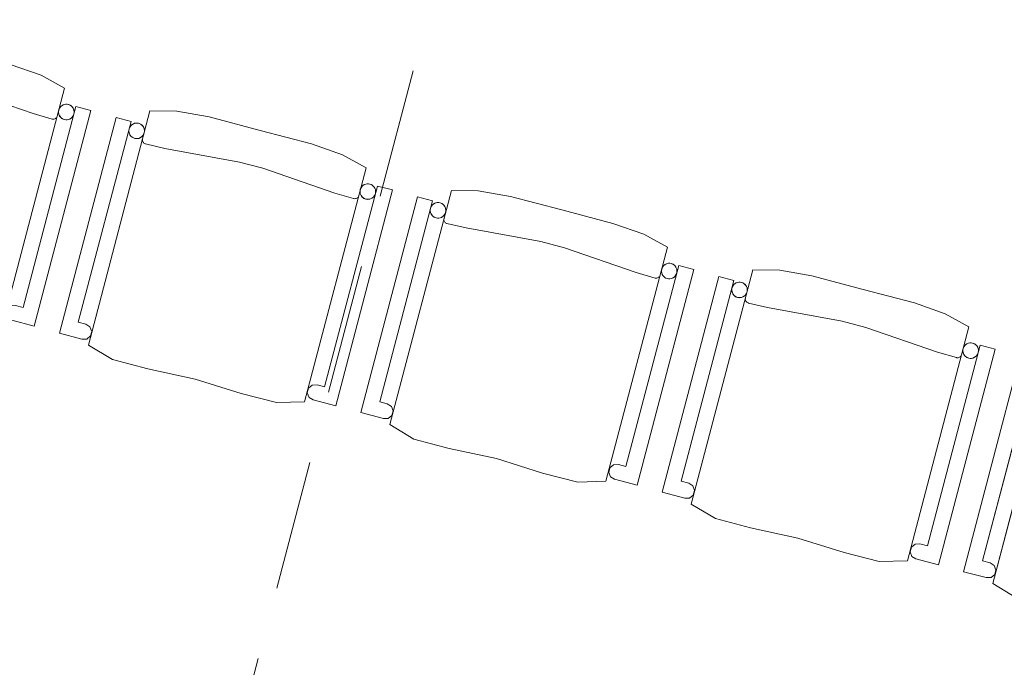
# Model space of a CAD drawing. Header units: millimetres. Extents: x -176817 to 18864955, y -12996033 to 201123.
# Tile 200 of 256: x 169781 to 171676, y -6379 to -5132. Entities that reach past the tile are written whole.
import ezdxf
from ezdxf.enums import TextEntityAlignment as Align

# ---------------------------------------------------------------- set-up
doc = ezdxf.new("R2010")
doc.units = ezdxf.units.MM
doc.header["$MEASUREMENT"] = 0
doc.linetypes.add('Przerywana długa', pattern=[390, 250, -140])
doc.layers.add('320-W Umeblowanie', color=7, linetype='Continuous')
doc.layers.add('410-K Osie', color=7, linetype='Continuous')
doc.styles.add('STYL_AUTOMATYCZNY_8', font='ARIALN.TTF')

# ---------------------------------------------------------------- blocks, each defined once
blk = doc.blocks.new('Krzesło 06 27[321]_2', base_point=(169270.6, -5606.1))
at = {"layer": '320-W Umeblowanie', "color": 254, "linetype": 'Continuous', "lineweight": 0, "true_color": 0xcccccc}
for p, q in [((169385.8, -5167.3), (169276.8, -5582.5)), ((169451.1, -5154.9), (169332.8, -5605.4)), ((169414.8, -5174.9), (169385.8, -5167.3)), ((169503, -5155.5), (169451.1, -5154.9)), ((169564.9, -5166.5), (169503, -5155.5)), ((169663.5, -5192.4), (169564.9, -5166.5)), ((169313.3, -5561.6), (169414.8, -5174.9)), ((169762.2, -5218.3), (169663.5, -5192.4)), ((169436.7, -5210.7), (169436.8, -5209.3)), ((169436.8, -5212.1), (169436.7, -5210.7)), ((169437.2, -5213.5), (169436.8, -5212.1)), ((169437.8, -5214.7), (169437.2, -5213.5)), ((169438.6, -5215.9), (169437.8, -5214.7)), ((169439.6, -5216.8), (169438.6, -5215.9)), ((169440.8, -5217.6), (169439.6, -5216.8)), ((169442, -5218.2), (169440.8, -5217.6)), ((169442.7, -5218.4), (169442, -5218.2)), ((169479.7, -5227.1), (169442.7, -5218.4)), ((169623.2, -5253.4), (169479.7, -5227.1)), ((169821.6, -5239.1), (169762.2, -5218.3)), ((169867, -5264.1), (169821.6, -5239.1)), ((169668.7, -5265.3), (169623.2, -5253.4)), ((169806.6, -5312.9), (169668.7, -5265.3)), ((169748.7, -5714.6), (169867, -5264.1)), ((169888.8, -5299.4), (169787.2, -5686.1)), ((169917.8, -5307), (169888.8, -5299.4)), ((169843.1, -5323.6), (169806.6, -5312.9)), ((169808.7, -5722.2), (169917.8, -5307)), ((169843.8, -5323.7), (169843.1, -5323.6)), ((169845.2, -5323.9), (169843.8, -5323.7)), ((169846.6, -5323.7), (169845.2, -5323.9)), ((169847.9, -5323.4), (169846.6, -5323.7)), ((169849.2, -5322.8), (169847.9, -5323.4)), ((169850.3, -5322), (169849.2, -5322.8)), ((169851.3, -5321), (169850.3, -5322)), ((169327.8, -5565.5), (169313.3, -5561.6)), ((169335.6, -5570.5), (169327.8, -5565.5)), ((169338.9, -5579.1), (169335.6, -5570.5)), ((169276.8, -5582.5), (169320.3, -5593.9)), ((169329.4, -5593.9), (169336.6, -5588.1)), ((169336.6, -5588.1), (169338.9, -5579.1)), ((169320.3, -5593.9), (169329.4, -5593.9)), ((169332.8, -5605.4), (169379.1, -5633.4)), ((169379.1, -5633.4), (169446.9, -5651.5)), ((169446.9, -5651.5), (169537.9, -5671)), ((169537.9, -5671), (169626.7, -5698.7)), ((169763.4, -5682.8), (169756.3, -5688.7)), ((169772.7, -5682.3), (169763.4, -5682.8)), ((169787.2, -5686.1), (169772.7, -5682.3)), ((169626.7, -5698.7), (169694.6, -5716.2)), ((169756.3, -5688.7), (169753.9, -5697.7)), ((169753.9, -5697.7), (169757.3, -5706.3)), ((169694.6, -5716.2), (169748.7, -5714.6)), ((169757.3, -5706.3), (169765.2, -5710.8)), ((169765.2, -5710.8), (169808.7, -5722.2))]:
    blk.add_line(p, q, dxfattribs=at)
at = {"layer": '320-W Umeblowanie', "color": 254, "linetype": 'Continuous', "lineweight": 0, "true_color": 0xcccccc, "flags": 128}
for points in [[(169276.8, -5582.5), (169320.3, -5593.9), (169329.4, -5593.9), (169336.6, -5588.1), (169338.9, -5579.1), (169335.6, -5570.5), (169327.8, -5565.5), (169313.3, -5561.6), (169414.8, -5174.9), (169385.8, -5167.3)], [(169332.8, -5605.4), (169379.1, -5633.4), (169446.9, -5651.5), (169537.9, -5671), (169626.7, -5698.7), (169694.6, -5716.2), (169748.7, -5714.6), (169867, -5264.1), (169821.6, -5239.1), (169762.2, -5218.3), (169663.5, -5192.4), (169564.9, -5166.5), (169503, -5155.5), (169451.1, -5154.9)], [(169429.3, -5178.7), (169426.8, -5178.3), (169424.1, -5178.3), (169421.6, -5178.8), (169419.1, -5179.7), (169416.9, -5181), (169414.9, -5182.7), (169413.2, -5184.7), (169411.9, -5187), (169411, -5189.4), (169410.6, -5192), (169410.6, -5194.6), (169411.1, -5197.2), (169412, -5199.6), (169413.3, -5201.9), (169415, -5203.9), (169417, -5205.6), (169419.3, -5206.8), (169421.7, -5207.7), (169424.3, -5208.2), (169426.9, -5208.2), (169429.5, -5207.7), (169431.9, -5206.8), (169434.2, -5205.5), (169436.2, -5203.8), (169437.9, -5201.8), (169439.2, -5199.5), (169440, -5197), (169440.5, -5194.5), (169440.5, -5191.8), (169440, -5189.3), (169439.1, -5186.8), (169437.8, -5184.6), (169436.1, -5182.6), (169434.1, -5180.9), (169431.8, -5179.6)], [(169787.2, -5686.1), (169772.7, -5682.3), (169763.4, -5682.8), (169756.3, -5688.7), (169753.9, -5697.7), (169757.3, -5706.3), (169765.2, -5710.8), (169808.7, -5722.2), (169917.8, -5307), (169888.8, -5299.4)], [(169874.3, -5295.6), (169871.7, -5295.1), (169869.1, -5295.1), (169866.5, -5295.6), (169864, -5296.5), (169861.8, -5297.8), (169859.8, -5299.5), (169858.1, -5301.5), (169856.8, -5303.8), (169855.9, -5306.3), (169855.5, -5308.8), (169855.5, -5311.4), (169856, -5314), (169856.9, -5316.5), (169858.2, -5318.7), (169859.9, -5320.7), (169861.9, -5322.4), (169864.2, -5323.7), (169866.6, -5324.6), (169869.2, -5325), (169871.8, -5325), (169874.4, -5324.5), (169876.9, -5323.6), (169879.1, -5322.3), (169881.1, -5320.6), (169882.8, -5318.6), (169884.1, -5316.3), (169885, -5313.9), (169885.4, -5311.3), (169885.4, -5308.7), (169884.9, -5306.1), (169884, -5303.7), (169882.7, -5301.4), (169881, -5299.4), (169879, -5297.7), (169876.7, -5296.4)]]:
    blk.add_lwpolyline(points, close=True, dxfattribs=at)
at = {"layer": '320-W Umeblowanie', "color": 254, "linetype": 'Continuous', "lineweight": 0, "true_color": 0xcccccc}
for centre, start_param, end_param in [((169425.5, -5193.2), 4.712389, 7.853982), ((169425.5, -5193.2), 1.570796, 4.712389), ((169870.4, -5310.1), 4.712389, 7.853982), ((169870.4, -5310.1), 1.570796, 4.712389)]:
    blk.add_ellipse(centre, major_axis=(-14.5, 3.8), ratio=0.9996, start_param=start_param, end_param=end_param, dxfattribs=at)
blk = doc.blocks.new('Krzesło 06 27[322]_2', base_point=(169850.7, -5759.2))
at = {"layer": '320-W Umeblowanie', "color": 254, "linetype": 'Continuous', "lineweight": 0, "true_color": 0xcccccc}
for p, q in [((169966, -5320.4), (169856.9, -5735.6)), ((170031.3, -5308), (169912.9, -5758.5)), ((169995, -5328), (169966, -5320.4)), ((170083.1, -5308.5), (170031.3, -5308)), ((170145, -5319.6), (170083.1, -5308.5)), ((170243.7, -5345.5), (170145, -5319.6)), ((169893.4, -5714.7), (169995, -5328)), ((170016.8, -5363.8), (170017, -5362.4)), ((170342.4, -5371.4), (170243.7, -5345.5)), ((170017, -5365.2), (170016.8, -5363.8)), ((170017.3, -5366.5), (170017, -5365.2)), ((170017.9, -5367.8), (170017.3, -5366.5)), ((170018.7, -5368.9), (170017.9, -5367.8)), ((170019.7, -5369.9), (170018.7, -5368.9)), ((170020.9, -5370.7), (170019.7, -5369.9)), ((170022.2, -5371.3), (170020.9, -5370.7)), ((170022.8, -5371.5), (170022.2, -5371.3)), ((170059.8, -5380.2), (170022.8, -5371.5)), ((170203.4, -5406.5), (170059.8, -5380.2)), ((170401.7, -5392.2), (170342.4, -5371.4)), ((170447.2, -5417.2), (170401.7, -5392.2)), ((170248.8, -5418.4), (170203.4, -5406.5)), ((170386.8, -5466), (170248.8, -5418.4)), ((170328.8, -5867.7), (170447.2, -5417.2)), ((170468.9, -5452.5), (170367.3, -5839.2)), ((170497.9, -5460.1), (170468.9, -5452.5)), ((170423.3, -5476.6), (170386.8, -5466)), ((170388.9, -5875.3), (170497.9, -5460.1)), ((170423.9, -5476.8), (170423.3, -5476.6)), ((170428.1, -5476.4), (170426.7, -5476.8)), ((170429.3, -5475.8), (170428.1, -5476.4)), ((170430.5, -5475), (170429.3, -5475.8)), ((170431.5, -5474), (170430.5, -5475)), ((170425.3, -5476.9), (170423.9, -5476.8)), ((170426.7, -5476.8), (170425.3, -5476.9)), ((169907.9, -5718.5), (169893.4, -5714.7)), ((169915.7, -5723.5), (169907.9, -5718.5)), ((169856.9, -5735.6), (169900.4, -5747)), ((169909.6, -5747), (169916.7, -5741.1)), ((169919.1, -5732.2), (169915.7, -5723.5)), ((169916.7, -5741.1), (169919.1, -5732.2)), ((169900.4, -5747), (169909.6, -5747)), ((169912.9, -5758.5), (169959.3, -5786.5)), ((169959.3, -5786.5), (170027, -5804.5)), ((170027, -5804.5), (170118, -5824.1)), ((170118, -5824.1), (170206.8, -5851.8)), ((170343.6, -5835.9), (170336.4, -5841.8)), ((170352.8, -5835.4), (170343.6, -5835.9)), ((170367.3, -5839.2), (170352.8, -5835.4)), ((170206.8, -5851.8), (170274.7, -5869.3)), ((170336.4, -5841.8), (170334.1, -5850.7)), ((170334.1, -5850.7), (170337.4, -5859.4)), ((170274.7, -5869.3), (170328.8, -5867.7)), ((170337.4, -5859.4), (170345.4, -5863.9)), ((170345.4, -5863.9), (170388.9, -5875.3))]:
    blk.add_line(p, q, dxfattribs=at)
at = {"layer": '320-W Umeblowanie', "color": 254, "linetype": 'Continuous', "lineweight": 0, "true_color": 0xcccccc, "flags": 128}
for points in [[(169856.9, -5735.6), (169900.4, -5747), (169909.6, -5747), (169916.7, -5741.1), (169919.1, -5732.2), (169915.7, -5723.5), (169907.9, -5718.5), (169893.4, -5714.7), (169995, -5328), (169966, -5320.4)], [(169912.9, -5758.5), (169959.3, -5786.5), (170027, -5804.5), (170118, -5824.1), (170206.8, -5851.8), (170274.7, -5869.3), (170328.8, -5867.7), (170447.2, -5417.2), (170401.7, -5392.2), (170342.4, -5371.4), (170243.7, -5345.5), (170145, -5319.6), (170083.1, -5308.5), (170031.3, -5308)], [(170009.5, -5331.8), (170006.9, -5331.4), (170004.3, -5331.4), (170001.7, -5331.8), (169999.3, -5332.8), (169997, -5334.1), (169995, -5335.8), (169993.3, -5337.8), (169992, -5340), (169991.2, -5342.5), (169990.7, -5345.1), (169990.7, -5347.7), (169991.2, -5350.3), (169992.1, -5352.7), (169993.4, -5355), (169995.1, -5357), (169997.1, -5358.6), (169999.4, -5359.9), (170001.9, -5360.8), (170004.4, -5361.3), (170007.1, -5361.2), (170009.6, -5360.8), (170012.1, -5359.9), (170014.3, -5358.6), (170016.3, -5356.9), (170018, -5354.9), (170019.3, -5352.6), (170020.2, -5350.1), (170020.6, -5347.5), (170020.6, -5344.9), (170020.1, -5342.4), (170019.2, -5339.9), (170017.9, -5337.7), (170016.2, -5335.7), (170014.2, -5334), (170011.9, -5332.7)], [(170367.3, -5839.2), (170352.8, -5835.4), (170343.6, -5835.9), (170336.4, -5841.8), (170334.1, -5850.7), (170337.4, -5859.4), (170345.4, -5863.9), (170388.9, -5875.3), (170497.9, -5460.1), (170468.9, -5452.5)], [(170454.4, -5448.6), (170451.8, -5448.2), (170449.2, -5448.2), (170446.6, -5448.7), (170444.2, -5449.6), (170441.9, -5450.9), (170439.9, -5452.6), (170438.3, -5454.6), (170437, -5456.9), (170436.1, -5459.3), (170435.6, -5461.9), (170435.7, -5464.5), (170436.1, -5467.1), (170437, -5469.6), (170438.3, -5471.8), (170440, -5473.8), (170442, -5475.5), (170444.3, -5476.8), (170446.8, -5477.7), (170449.4, -5478.1), (170452, -5478.1), (170454.5, -5477.6), (170457, -5476.7), (170459.3, -5475.4), (170461.2, -5473.7), (170462.9, -5471.7), (170464.2, -5469.4), (170465.1, -5467), (170465.5, -5464.4), (170465.5, -5461.8), (170465.1, -5459.2), (170464.1, -5456.7), (170462.8, -5454.5), (170461.1, -5452.5), (170459.1, -5450.8), (170456.9, -5449.5)]]:
    blk.add_lwpolyline(points, close=True, dxfattribs=at)
at = {"layer": '320-W Umeblowanie', "color": 254, "linetype": 'Continuous', "lineweight": 0, "true_color": 0xcccccc}
for centre, start_param, end_param in [((170005.7, -5346.3), 4.712389, 7.853982), ((170005.7, -5346.3), 1.570796, 4.712389), ((170450.6, -5463.2), 4.712389, 7.853982), ((170450.6, -5463.2), 1.570796, 4.712389)]:
    blk.add_ellipse(centre, major_axis=(-14.5, 3.8), ratio=0.9996, start_param=start_param, end_param=end_param, dxfattribs=at)
blk = doc.blocks.new('Krzesło 06 27[323]_2', base_point=(170430.9, -5912.3))
at = {"layer": '320-W Umeblowanie', "color": 254, "linetype": 'Continuous', "lineweight": 0, "true_color": 0xcccccc}
for p, q in [((170546.1, -5473.5), (170437.1, -5888.7)), ((170611.4, -5461), (170493.1, -5911.6)), ((170575.1, -5481.1), (170546.1, -5473.5)), ((170663.2, -5461.6), (170611.4, -5461)), ((170725.1, -5472.7), (170663.2, -5461.6)), ((170823.8, -5498.6), (170725.1, -5472.7)), ((170473.6, -5867.8), (170575.1, -5481.1)), ((170922.5, -5524.5), (170823.8, -5498.6)), ((170597, -5516.9), (170597.1, -5515.5)), ((170597.1, -5518.3), (170597, -5516.9)), ((170597.5, -5519.6), (170597.1, -5518.3)), ((170598.1, -5520.9), (170597.5, -5519.6)), ((170598.9, -5522), (170598.1, -5520.9)), ((170599.9, -5523), (170598.9, -5522)), ((170601, -5523.8), (170599.9, -5523)), ((170602.3, -5524.4), (170601, -5523.8)), ((170603, -5524.6), (170602.3, -5524.4)), ((170640, -5533.3), (170603, -5524.6)), ((170783.5, -5559.6), (170640, -5533.3)), ((170981.9, -5545.3), (170922.5, -5524.5)), ((171027.3, -5570.3), (170981.9, -5545.3)), ((170829, -5571.5), (170783.5, -5559.6)), ((170909, -6020.8), (171027.3, -5570.3)), ((170966.9, -5619.1), (170829, -5571.5)), ((171049, -5605.6), (170947.5, -5992.3)), ((171078.1, -5613.2), (171049, -5605.6)), ((171003.4, -5629.7), (170966.9, -5619.1)), ((170969, -6028.4), (171078.1, -5613.2)), ((171010.6, -5628.1), (171009.5, -5628.9)), ((171011.6, -5627.1), (171010.6, -5628.1)), ((171004.1, -5629.9), (171003.4, -5629.7)), ((171005.5, -5630), (171004.1, -5629.9)), ((171006.9, -5629.9), (171005.5, -5630)), ((171008.2, -5629.5), (171006.9, -5629.9)), ((171009.5, -5628.9), (171008.2, -5629.5)), ((170488.1, -5871.6), (170473.6, -5867.8)), ((170495.9, -5876.6), (170488.1, -5871.6)), ((170437.1, -5888.7), (170480.6, -5900.1)), ((170499.2, -5885.3), (170495.9, -5876.6)), ((170496.9, -5894.2), (170499.2, -5885.3)), ((170480.6, -5900.1), (170489.7, -5900.1)), ((170489.7, -5900.1), (170496.9, -5894.2)), ((170493.1, -5911.6), (170539.4, -5939.5)), ((170539.4, -5939.5), (170607.2, -5957.6)), ((170607.2, -5957.6), (170698.1, -5977.2)), ((170698.1, -5977.2), (170787, -6004.9)), ((170787, -6004.9), (170854.9, -6022.4)), ((170916.5, -5994.9), (170914.2, -6003.8)), ((170914.2, -6003.8), (170917.6, -6012.5)), ((170923.7, -5989), (170916.5, -5994.9)), ((170933, -5988.5), (170923.7, -5989)), ((170947.5, -5992.3), (170933, -5988.5)), ((170854.9, -6022.4), (170909, -6020.8)), ((170917.6, -6012.5), (170925.5, -6017)), ((170925.5, -6017), (170969, -6028.4))]:
    blk.add_line(p, q, dxfattribs=at)
at = {"layer": '320-W Umeblowanie', "color": 254, "linetype": 'Continuous', "lineweight": 0, "true_color": 0xcccccc, "flags": 128}
for points in [[(170437.1, -5888.7), (170480.6, -5900.1), (170489.7, -5900.1), (170496.9, -5894.2), (170499.2, -5885.3), (170495.9, -5876.6), (170488.1, -5871.6), (170473.6, -5867.8), (170575.1, -5481.1), (170546.1, -5473.5)], [(170493.1, -5911.6), (170539.4, -5939.5), (170607.2, -5957.6), (170698.1, -5977.2), (170787, -6004.9), (170854.9, -6022.4), (170909, -6020.8), (171027.3, -5570.3), (170981.9, -5545.3), (170922.5, -5524.5), (170823.8, -5498.6), (170725.1, -5472.7), (170663.2, -5461.6), (170611.4, -5461)], [(170589.6, -5484.9), (170587, -5484.5), (170584.4, -5484.5), (170581.9, -5484.9), (170579.4, -5485.8), (170577.1, -5487.2), (170575.2, -5488.8), (170573.5, -5490.9), (170572.2, -5493.1), (170571.3, -5495.6), (170570.9, -5498.2), (170570.9, -5500.8), (170571.3, -5503.3), (170572.3, -5505.8), (170573.6, -5508.1), (170575.3, -5510), (170577.3, -5511.7), (170579.5, -5513), (170582, -5513.9), (170584.6, -5514.3), (170587.2, -5514.3), (170589.8, -5513.9), (170592.2, -5513), (170594.5, -5511.6), (170596.5, -5509.9), (170598.1, -5507.9), (170599.4, -5505.7), (170600.3, -5503.2), (170600.8, -5500.6), (170600.8, -5498), (170600.3, -5495.4), (170599.4, -5493), (170598.1, -5490.7), (170596.4, -5488.7), (170594.4, -5487.1), (170592.1, -5485.8)], [(170947.5, -5992.3), (170933, -5988.5), (170923.7, -5989), (170916.5, -5994.9), (170914.2, -6003.8), (170917.6, -6012.5), (170925.5, -6017), (170969, -6028.4), (171078.1, -5613.2), (171049, -5605.6)], [(171034.5, -5601.7), (171032, -5601.3), (171029.3, -5601.3), (171026.8, -5601.8), (171024.3, -5602.7), (171022.1, -5604), (171020.1, -5605.7), (171018.4, -5607.7), (171017.1, -5610), (171016.2, -5612.4), (171015.8, -5615), (171015.8, -5617.6), (171016.3, -5620.2), (171017.2, -5622.6), (171018.5, -5624.9), (171020.2, -5626.9), (171022.2, -5628.6), (171024.5, -5629.9), (171026.9, -5630.7), (171029.5, -5631.2), (171032.1, -5631.2), (171034.7, -5630.7), (171037.1, -5629.8), (171039.4, -5628.5), (171041.4, -5626.8), (171043.1, -5624.8), (171044.4, -5622.5), (171045.2, -5620), (171045.7, -5617.5), (171045.7, -5614.9), (171045.2, -5612.3), (171044.3, -5609.8), (171043, -5607.6), (171041.3, -5605.6), (171039.3, -5603.9), (171037, -5602.6)]]:
    blk.add_lwpolyline(points, close=True, dxfattribs=at)
at = {"layer": '320-W Umeblowanie', "color": 254, "linetype": 'Continuous', "lineweight": 0, "true_color": 0xcccccc}
for centre, start_param, end_param in [((170585.8, -5499.4), 4.712389, 7.853982), ((170585.8, -5499.4), 1.570796, 4.712389), ((171030.7, -5616.2), 4.712389, 7.853982), ((171030.7, -5616.2), 1.570796, 4.712389)]:
    blk.add_ellipse(centre, major_axis=(-14.5, 3.8), ratio=0.9996, start_param=start_param, end_param=end_param, dxfattribs=at)
blk = doc.blocks.new('Krzesło 06 27[324]_2', base_point=(171011, -6065.4))
at = {"layer": '320-W Umeblowanie', "color": 254, "linetype": 'Continuous', "lineweight": 0, "true_color": 0xcccccc}
for p, q in [((171126.2, -5626.6), (171017.2, -6041.8)), ((171191.5, -5614.1), (171073.2, -6064.7)), ((171155.3, -5634.2), (171126.2, -5626.6)), ((171243.4, -5614.7), (171191.5, -5614.1)), ((171305.3, -5625.7), (171243.4, -5614.7)), ((171404, -5651.7), (171305.3, -5625.7)), ((171053.7, -6020.9), (171155.3, -5634.2)), ((171502.7, -5677.6), (171404, -5651.7)), ((171177.1, -5670), (171177.2, -5668.6)), ((171177.3, -5671.4), (171177.1, -5670)), ((171177.6, -5672.7), (171177.3, -5671.4)), ((171178.2, -5674), (171177.6, -5672.7)), ((171179, -5675.1), (171178.2, -5674)), ((171180, -5676.1), (171179, -5675.1)), ((171181.2, -5676.9), (171180, -5676.1)), ((171182.4, -5677.5), (171181.2, -5676.9)), ((171183.1, -5677.7), (171182.4, -5677.5)), ((171220.1, -5686.3), (171183.1, -5677.7)), ((171562, -5698.4), (171502.7, -5677.6)), ((171363.7, -5712.7), (171220.1, -5686.3)), ((171607.4, -5723.4), (171562, -5698.4)), ((171409.1, -5724.6), (171363.7, -5712.7)), ((171547, -5772.2), (171409.1, -5724.6)), ((171489.1, -6173.9), (171607.4, -5723.4)), ((171629.2, -5758.6), (171527.6, -6145.4)), ((171658.2, -5766.3), (171629.2, -5758.6)), ((171583.5, -5782.8), (171547, -5772.2)), ((171549.2, -6181.5), (171658.2, -5766.3)), ((171584.2, -5783), (171583.5, -5782.8)), ((171585.6, -5783.1), (171584.2, -5783)), ((171587, -5783), (171585.6, -5783.1)), ((171588.4, -5782.6), (171587, -5783)), ((171589.6, -5782), (171588.4, -5782.6)), ((171590.8, -5781.2), (171589.6, -5782)), ((171591.8, -5780.2), (171590.8, -5781.2)), ((171068.2, -6024.7), (171053.7, -6020.9)), ((171076, -6029.7), (171068.2, -6024.7)), ((171017.2, -6041.8), (171060.7, -6053.2)), ((171079.4, -6038.3), (171076, -6029.7)), ((171077, -6047.3), (171079.4, -6038.3)), ((171060.7, -6053.2), (171069.8, -6053.2)), ((171069.8, -6053.2), (171077, -6047.3)), ((171073.2, -6064.7), (171119.6, -6092.6)), ((171119.6, -6092.6), (171187.3, -6110.7)), ((171187.3, -6110.7), (171278.3, -6130.3)), ((171278.3, -6130.3), (171367.1, -6157.9)), ((171367.1, -6157.9), (171435, -6175.5)), ((171496.7, -6147.9), (171494.3, -6156.9)), ((171494.3, -6156.9), (171497.7, -6165.5)), ((171503.9, -6142.1), (171496.7, -6147.9)), ((171513.1, -6141.5), (171503.9, -6142.1)), ((171527.6, -6145.4), (171513.1, -6141.5)), ((171435, -6175.5), (171489.1, -6173.9)), ((171497.7, -6165.5), (171505.6, -6170)), ((171505.6, -6170), (171549.2, -6181.5))]:
    blk.add_line(p, q, dxfattribs=at)
at = {"layer": '320-W Umeblowanie', "color": 254, "linetype": 'Continuous', "lineweight": 0, "true_color": 0xcccccc, "flags": 128}
for points in [[(171017.2, -6041.8), (171060.7, -6053.2), (171069.8, -6053.2), (171077, -6047.3), (171079.4, -6038.3), (171076, -6029.7), (171068.2, -6024.7), (171053.7, -6020.9), (171155.3, -5634.2), (171126.2, -5626.6)], [(171073.2, -6064.7), (171119.6, -6092.6), (171187.3, -6110.7), (171278.3, -6130.3), (171367.1, -6157.9), (171435, -6175.5), (171489.1, -6173.9), (171607.4, -5723.4), (171562, -5698.4), (171502.7, -5677.6), (171404, -5651.7), (171305.3, -5625.7), (171243.4, -5614.7), (171191.5, -5614.1)], [(171169.8, -5638), (171167.2, -5637.5), (171164.6, -5637.5), (171162, -5638), (171159.5, -5638.9), (171157.3, -5640.2), (171155.3, -5641.9), (171153.6, -5643.9), (171152.3, -5646.2), (171151.4, -5648.7), (171151, -5651.2), (171151, -5653.9), (171151.5, -5656.4), (171152.4, -5658.9), (171153.7, -5661.1), (171155.4, -5663.1), (171157.4, -5664.8), (171159.7, -5666.1), (171162.1, -5667), (171164.7, -5667.4), (171167.3, -5667.4), (171169.9, -5666.9), (171172.4, -5666), (171174.6, -5664.7), (171176.6, -5663), (171178.3, -5661), (171179.6, -5658.8), (171180.5, -5656.3), (171180.9, -5653.7), (171180.9, -5651.1), (171180.4, -5648.5), (171179.5, -5646.1), (171178.2, -5643.8), (171176.5, -5641.8), (171174.5, -5640.2), (171172.2, -5638.9)], [(171527.6, -6145.4), (171513.1, -6141.5), (171503.9, -6142.1), (171496.7, -6147.9), (171494.3, -6156.9), (171497.7, -6165.5), (171505.6, -6170), (171549.2, -6181.5), (171658.2, -5766.3), (171629.2, -5758.6)], [(171614.7, -5754.8), (171612.1, -5754.4), (171609.5, -5754.4), (171606.9, -5754.9), (171604.5, -5755.8), (171602.2, -5757.1), (171600.2, -5758.8), (171598.5, -5760.8), (171597.2, -5763.1), (171596.4, -5765.5), (171595.9, -5768.1), (171595.9, -5770.7), (171596.4, -5773.3), (171597.3, -5775.7), (171598.6, -5778), (171600.3, -5780), (171602.3, -5781.6), (171604.6, -5782.9), (171607.1, -5783.8), (171609.6, -5784.3), (171612.3, -5784.3), (171614.8, -5783.8), (171617.3, -5782.9), (171619.5, -5781.6), (171621.5, -5779.9), (171623.2, -5777.9), (171624.5, -5775.6), (171625.4, -5773.1), (171625.8, -5770.6), (171625.8, -5767.9), (171625.3, -5765.4), (171624.4, -5762.9), (171623.1, -5760.7), (171621.4, -5758.7), (171619.4, -5757), (171617.1, -5755.7)]]:
    blk.add_lwpolyline(points, close=True, dxfattribs=at)
at = {"layer": '320-W Umeblowanie', "color": 254, "linetype": 'Continuous', "lineweight": 0, "true_color": 0xcccccc}
for centre, start_param, end_param in [((171166, -5652.5), 4.712389, 7.853982), ((171166, -5652.5), 1.570796, 4.712389), ((171610.9, -5769.3), 4.712389, 7.853982), ((171610.9, -5769.3), 1.570796, 4.712389)]:
    blk.add_ellipse(centre, major_axis=(-14.5, 3.8), ratio=0.9996, start_param=start_param, end_param=end_param, dxfattribs=at)
blk = doc.blocks.new('Krzesło 06 27[325]_2', base_point=(171591.1, -6218.5))
at = {"layer": '320-W Umeblowanie', "color": 254, "linetype": 'Continuous', "lineweight": 0, "true_color": 0xcccccc}
for p, q in [((171706.4, -5779.6), (171597.3, -6194.9)), ((171771.7, -5767.2), (171653.4, -6217.7)), ((171735.4, -5787.3), (171706.4, -5779.6)), ((171823.5, -5767.8), (171771.7, -5767.2)), ((171885.4, -5778.8), (171823.5, -5767.8)), ((171984.1, -5804.7), (171885.4, -5778.8)), ((171633.8, -6174), (171735.4, -5787.3)), ((172082.8, -5830.7), (171984.1, -5804.7)), ((171757.3, -5823), (171757.4, -5821.7)), ((171757.4, -5824.4), (171757.3, -5823)), ((171757.8, -5825.8), (171757.4, -5824.4)), ((171758.4, -5827.1), (171757.8, -5825.8)), ((171759.2, -5828.2), (171758.4, -5827.1)), ((171760.2, -5829.2), (171759.2, -5828.2)), ((171761.3, -5830), (171760.2, -5829.2)), ((171762.6, -5830.6), (171761.3, -5830)), ((171763.3, -5830.7), (171762.6, -5830.6)), ((171800.3, -5839.4), (171763.3, -5830.7)), ((172142.1, -5851.5), (172082.8, -5830.7)), ((171943.8, -5865.8), (171800.3, -5839.4)), ((172187.6, -5876.4), (172142.1, -5851.5)), ((171989.3, -5877.7), (171943.8, -5865.8)), ((172127.2, -5925.3), (171989.3, -5877.7)), ((172069.3, -6327), (172187.6, -5876.4)), ((172209.3, -5911.7), (172107.8, -6298.4)), ((172238.3, -5919.3), (172209.3, -5911.7)), ((172163.7, -5935.9), (172127.2, -5925.3)), ((172129.3, -6334.6), (172238.3, -5919.3)), ((172164.4, -5936.1), (172163.7, -5935.9)), ((172165.8, -5936.2), (172164.4, -5936.1)), ((172167.2, -5936.1), (172165.8, -5936.2)), ((172168.5, -5935.7), (172167.2, -5936.1)), ((172169.8, -5935.1), (172168.5, -5935.7)), ((172170.9, -5934.3), (172169.8, -5935.1)), ((172171.9, -5933.3), (172170.9, -5934.3)), ((171648.3, -6177.8), (171633.8, -6174)), ((171656.1, -6182.8), (171648.3, -6177.8)), ((171597.3, -6194.9), (171640.9, -6206.3)), ((171659.5, -6191.4), (171656.1, -6182.8)), ((171657.2, -6200.4), (171659.5, -6191.4)), ((171640.9, -6206.3), (171650, -6206.3)), ((171650, -6206.3), (171657.2, -6200.4)), ((171653.4, -6217.7), (171699.7, -6245.7)), ((171699.7, -6245.7), (171767.4, -6263.8)), ((171767.4, -6263.8), (171858.4, -6283.3)), ((171858.4, -6283.3), (171947.3, -6311)), ((172076.8, -6301), (172074.5, -6310)), ((172074.5, -6310), (172077.8, -6318.6)), ((172084, -6295.2), (172076.8, -6301)), ((172093.3, -6294.6), (172084, -6295.2)), ((172107.8, -6298.4), (172093.3, -6294.6)), ((171947.3, -6311), (172015.2, -6328.6)), ((172015.2, -6328.6), (172069.3, -6327)), ((172077.8, -6318.6), (172085.8, -6323.1)), ((172085.8, -6323.1), (172129.3, -6334.6))]:
    blk.add_line(p, q, dxfattribs=at)
at = {"layer": '320-W Umeblowanie', "color": 254, "linetype": 'Continuous', "lineweight": 0, "true_color": 0xcccccc, "flags": 128}
for points in [[(171597.3, -6194.9), (171640.9, -6206.3), (171650, -6206.3), (171657.2, -6200.4), (171659.5, -6191.4), (171656.1, -6182.8), (171648.3, -6177.8), (171633.8, -6174), (171735.4, -5787.3), (171706.4, -5779.6)], [(171653.4, -6217.7), (171699.7, -6245.7), (171767.4, -6263.8), (171858.4, -6283.3), (171947.3, -6311), (172015.2, -6328.6), (172069.3, -6327), (172187.6, -5876.4), (172142.1, -5851.5), (172082.8, -5830.7), (171984.1, -5804.7), (171885.4, -5778.8), (171823.5, -5767.8), (171771.7, -5767.2)], [(171749.9, -5791.1), (171747.3, -5790.6), (171744.7, -5790.6), (171742.1, -5791.1), (171739.7, -5792), (171737.4, -5793.3), (171735.4, -5795), (171733.8, -5797), (171732.5, -5799.3), (171731.6, -5801.8), (171731.2, -5804.3), (171731.2, -5806.9), (171731.6, -5809.5), (171732.5, -5812), (171733.9, -5814.2), (171735.5, -5816.2), (171737.6, -5817.9), (171739.8, -5819.2), (171742.3, -5820.1), (171744.9, -5820.5), (171747.5, -5820.5), (171750.1, -5820), (171752.5, -5819.1), (171754.8, -5817.8), (171756.8, -5816.1), (171758.4, -5814.1), (171759.7, -5811.8), (171760.6, -5809.4), (171761, -5806.8), (171761, -5804.2), (171760.6, -5801.6), (171759.7, -5799.2), (171758.3, -5796.9), (171756.7, -5794.9), (171754.6, -5793.2), (171752.4, -5791.9)], [(172107.8, -6298.4), (172093.3, -6294.6), (172084, -6295.2), (172076.8, -6301), (172074.5, -6310), (172077.8, -6318.6), (172085.8, -6323.1), (172129.3, -6334.6), (172238.3, -5919.3), (172209.3, -5911.7)], [(172194.8, -5907.9), (172192.2, -5907.5), (172189.6, -5907.5), (172187.1, -5907.9), (172184.6, -5908.8), (172182.3, -5910.2), (172180.4, -5911.9), (172178.7, -5913.9), (172177.4, -5916.1), (172176.5, -5918.6), (172176.1, -5921.2), (172176.1, -5923.8), (172176.5, -5926.4), (172177.5, -5928.8), (172178.8, -5931.1), (172180.5, -5933.1), (172182.5, -5934.7), (172184.7, -5936), (172187.2, -5936.9), (172189.8, -5937.3), (172192.4, -5937.3), (172195, -5936.9), (172197.4, -5936), (172199.7, -5934.6), (172201.7, -5933), (172203.3, -5930.9), (172204.6, -5928.7), (172205.5, -5926.2), (172206, -5923.6), (172205.9, -5921), (172205.5, -5918.5), (172204.6, -5916), (172203.3, -5913.7), (172201.6, -5911.8), (172199.6, -5910.1), (172197.3, -5908.8)]]:
    blk.add_lwpolyline(points, close=True, dxfattribs=at)
at = {"layer": '320-W Umeblowanie', "color": 254, "linetype": 'Continuous', "lineweight": 0, "true_color": 0xcccccc}
for centre, start_param, end_param in [((171746.1, -5805.6), 4.712389, 7.853982), ((171746.1, -5805.6), 1.570796, 4.712389), ((172191, -5922.4), 4.712389, 7.853982), ((172191, -5922.4), 1.570796, 4.712389)]:
    blk.add_ellipse(centre, major_axis=(-14.5, 3.8), ratio=0.9996, start_param=start_param, end_param=end_param, dxfattribs=at)
blk = doc.blocks.new('Standardowy znacznik osi[646]_2', base_point=(189711.8, 67432.3))
at = {"layer": '410-K Osie', "color": 5, "linetype": 'Przerywana długa', "lineweight": 0}
blk.add_line((188946.4, 64531.6), (167940.7, -15073.1), dxfattribs=at)
at = {"layer": '410-K Osie', "color": 7, "lineweight": 0, "style": 'STYL_AUTOMATYCZNY_8'}
for tag, p in [('AC_MarkerText_1_0', (189764.8, 67601.9)), ('AC_MarkerText_1_1', (167164.4, -18046))]:
    blk.add_attdef(tag, text='', height=100, rotation=345.218, dxfattribs=at).set_placement(p, align=Align.TOP_CENTER)

msp = doc.modelspace()

# ---------------------------------------------------------------- block references
at = {"layer": '320-W Umeblowanie', "color": 254, "linetype": 'Continuous', "lineweight": 0, "true_color": 0xcccccc}
for name, p in [('Krzesło 06 27[321]_2', (169270.57, -5606.13)), ('Krzesło 06 27[322]_2', (169850.71, -5759.22)), ('Krzesło 06 27[323]_2', (170430.85, -5912.3)), ('Krzesło 06 27[324]_2', (171011, -6065.39)), ('Krzesło 06 27[325]_2', (171591.14, -6218.47))]:
    msp.add_blockref(name, p, dxfattribs=at)
at = {"layer": '410-K Osie', "color": 5, "linetype": 'Continuous', "lineweight": 0}
msp.add_blockref('Standardowy znacznik osi[646]_2', (189711.85, 67432.33), dxfattribs=at)

doc.saveas('drawing.dxf')
